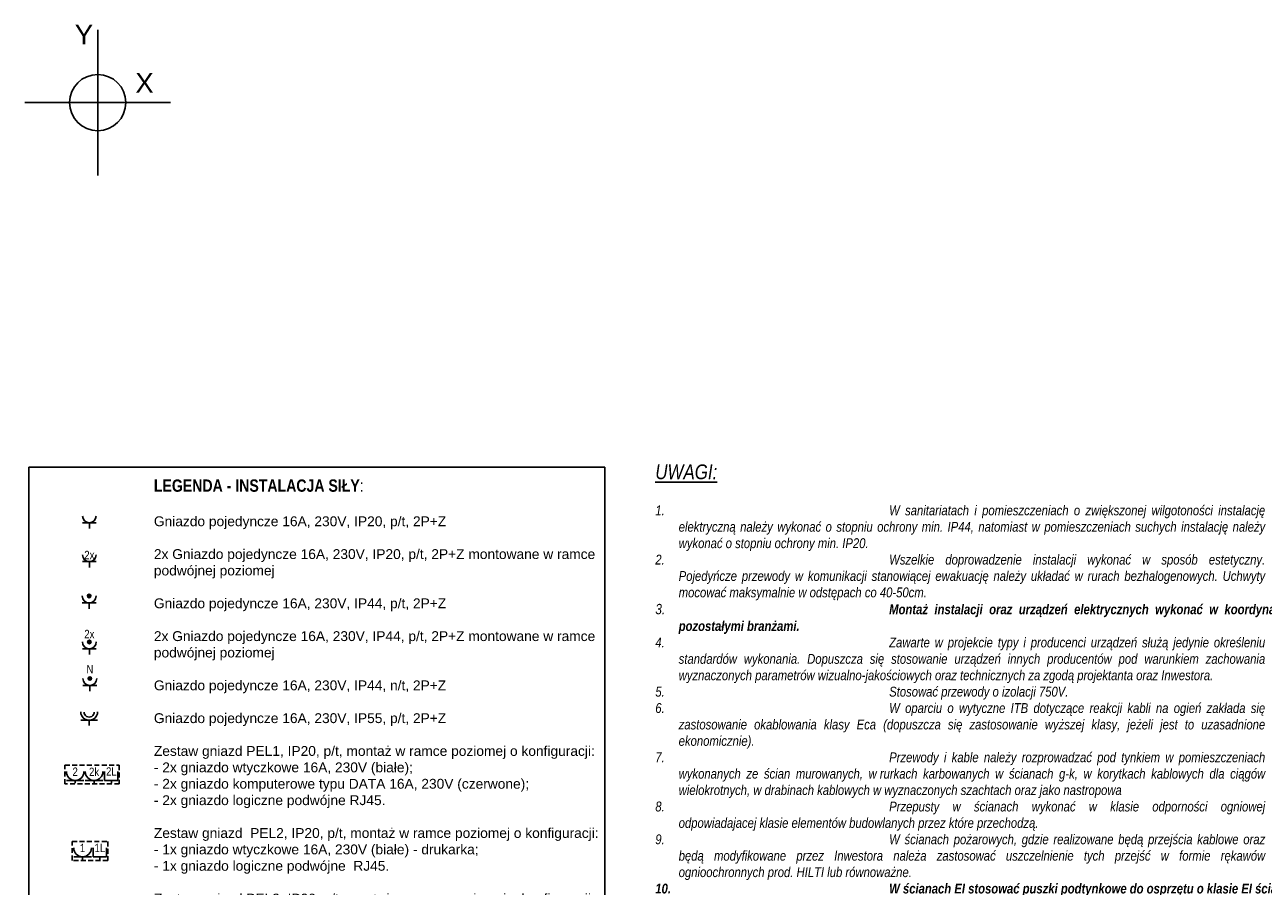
# Model space of a CAD drawing. Header units: millimetres. Extents: x 667417 to 821619, y 904330 to 1017710.
# Tile 13 of 13: x 796454 to 821619, y 932251 to 949757. Entities that reach past the tile are written whole.
import ezdxf
from ezdxf.enums import TextEntityAlignment as Align

# ---------------------------------------------------------------- set-up
doc = ezdxf.new("R2010")
doc.units = ezdxf.units.MM
doc.linetypes.add('DASHED', pattern=[0.75, 0.5, -0.25])
doc.linetypes.add('GAS_LINE', pattern=[19.05, 12.7, 0, -6.35])
for name, color, linetype in [('_IE_Gniazda_230V_IP20', 5, 'Continuous'), ('_IE_Gniazda_230V_IP44', 5, 'Continuous'), ('_IE_Gniazda_230V_IP55', 5, 'Continuous'), ('_IE_Gniazdo podwójne_230V_IP20', 5, 'Continuous'), ('_IE_Gniazdo podwójne_230V_IP44', 5, 'Continuous'), ('_IE_Legenda opisy', 7, 'Continuous'), ('_IE_Legenda ramka', 7, 'Continuous'), ('_IE_Uwagi_', 7, 'Continuous'), ('_IE_Zestaw_PEL', 5, 'Continuous'), ('_Xref_podkład', 7, 'Continuous')]:
    doc.layers.add(name, color=color, linetype=linetype)
doc.layers.add('_IE_Punkt początkowy', color=6, linetype='Continuous', plot=False)
doc.styles.add('Adam50', font='arial.ttf', dxfattribs={"height": 9})
doc.styles.add('ARIAL', font='arial-narrow_[pl.allfont.net].ttf', dxfattribs={"width": 0.8})
doc.styles.get("Standard").update_dxf_attribs({"font": 'ARIAL.TTF'})

# ---------------------------------------------------------------- blocks, each defined once
blk = doc.blocks.new('*U528')
at = {"layer": '_IE_Gniazda_230V_IP55', "color": 170}
for p, q in [((17.2, -16.6), (-17.2, -16.6)), ((0, -16.6), (0, -27.1))]:
    blk.add_line(p, q, dxfattribs=at)
for centre, radius in [((0, 0.6), 17.2), ((0, 0), 10.3)]:
    blk.add_arc(centre, radius, 180.0343, 0.0343, dxfattribs=at)
blk = doc.blocks.new('Punkt początkowy')
at = {"layer": '_IE_Punkt początkowy', "color": 6}
for points in [[(0, 1482), (0, -1482)], [(1482, 0), (-1482, 0)]]:
    blk.add_lwpolyline(points, dxfattribs=at)
blk.add_circle((0, 0), 572, dxfattribs=at)
blk.add_attdef('OŚ_2', text='', height=400, dxfattribs=at).set_placement((-93, 1182), align=Align.RIGHT)
blk.add_attdef('OŚ_1', (765, 199), '', height=400, dxfattribs=at)
blk = doc.blocks.new('*U1220')
at = {"layer": '_IE_Legenda ramka', "color": 7}
blk.add_lwpolyline([(1170.2, 0), (0, 0), (0, -2217.3), (1170.2, -2217.3)], close=True, dxfattribs=at)
blk = doc.blocks.new('*U581')
at = {"layer": '_IE_Gniazda_230V_IP20', "color": 5}
for p, q in [((13.6, -13.6), (-13.6, -13.6)), ((0, -13.6), (0, -25.3))]:
    blk.add_line(p, q, dxfattribs=at)
blk.add_arc((0, 0), 13.6, 180, 0, dxfattribs=at)
blk = doc.blocks.new('Gniazdo podwójne IP20')
at = {"layer": '_IE_Gniazdo podwójne_230V_IP20', "color": 5}
for p, q in [((13.6, -13.6), (-13.6, -13.6)), ((0, -13.6), (0, -25.3))]:
    blk.add_line(p, q, dxfattribs=at)
blk.add_arc((0, 0), 13.6, 180, 0, dxfattribs=at)
at = {"layer": '_IE_Gniazdo podwójne_230V_IP20', "style": 'ARIAL', "flags": 12}
blk.add_attdef('FUN', text='', height=17, dxfattribs=at).set_placement((0, 0), align=Align.MIDDLE)
blk = doc.blocks.new('Gniazdo podwójne IP44')
at = {"layer": '_IE_Gniazdo podwójne_230V_IP44'}
h = blk.add_hatch(color=256, dxfattribs=at)
edge = h.paths.add_edge_path()
edge.add_arc((0, -0.9), 4.34, 90, 450)
for p, q in [((14.1, -15), (-14.1, -15)), ((0, -15), (0, -26.7))]:
    blk.add_line(p, q, dxfattribs=at)
blk.add_circle((0, -0.9), 3.62, dxfattribs=at)
blk.add_arc((0, -0.9), 14.1, 180, 0, dxfattribs=at)
at = {"layer": '_IE_Gniazdo podwójne_230V_IP44', "style": 'ARIAL', "flags": 12}
blk.add_attdef('FUN', text='', height=17, dxfattribs=at).set_placement((0, 18.3), align=Align.MIDDLE)
blk = doc.blocks.new('*U2031')
at = {"layer": '_IE_Gniazda_230V_IP44'}
h = blk.add_hatch(color=256, dxfattribs=at)
edge = h.paths.add_edge_path()
edge.add_arc((0, -0.9), 4.34, 90, 450)
for p, q in [((14.1, -15), (-14.1, -15)), ((0, -15), (0, -26.7))]:
    blk.add_line(p, q, dxfattribs=at)
blk.add_circle((0, -0.9), 3.62, dxfattribs=at)
blk.add_arc((0, -0.9), 14.1, 180, 0, dxfattribs=at)
blk = doc.blocks.new('Gniazdo IP44_natynkowe')
at = {"layer": '_IE_Gniazdo podwójne_230V_IP44'}
h = blk.add_hatch(color=256, dxfattribs=at)
edge = h.paths.add_edge_path()
edge.add_arc((0, -0.9), 4.34, 90, 450)
for p, q in [((14.1, -15), (-14.1, -15)), ((0, -15), (0, -26.7))]:
    blk.add_line(p, q, dxfattribs=at)
blk.add_circle((0, -0.9), 3.62, dxfattribs=at)
blk.add_arc((0, -0.9), 14.1, 180, 0, dxfattribs=at)
at = {"layer": '_IE_Gniazdo podwójne_230V_IP44', "style": 'ARIAL', "flags": 12}
blk.add_attdef('FUN', text='', height=17, dxfattribs=at).set_placement((0, 18.3), align=Align.MIDDLE)
blk = doc.blocks.new('Zestaw gniazd PEL nr 1')
at = {"layer": '_IE_Zestaw_PEL', "color": 230, "linetype": 'DASHED', "ltscale": 20}
for p, q in [((-55.3, 38.1), (55.3, 38.1)), ((-55.3, 0), (-55.3, 38.1)), ((55.3, 38.1), (55.3, 0)), ((55.3, 0), (-55.3, 0))]:
    blk.add_line(p, q, dxfattribs=at)
at = {"layer": '_IE_Zestaw_PEL'}
for p, q in [((25.4, 7.1), (25.4, 25.4)), ((52.6, 7.1), (52.6, 25.4)), ((-16.4, 7.1), (-52.2, 7.1)), ((-34.3, 7.1), (-34.3, 1.5)), ((22, 7.1), (-13.8, 7.1)), ((4.1, 7.1), (4.1, 1.5)), ((52.6, 7.1), (25.4, 7.1)), ((39.2, 7.1), (39.2, 1.5))]:
    blk.add_line(p, q, dxfattribs=at)
for centre in [(-34.3, 25), (4.1, 25)]:
    blk.add_arc(centre, 17.9, 180, 0, dxfattribs=at)
at = {"layer": '_IE_Zestaw_PEL', "color": 240, "style": 'ARIAL', "flags": 12}
for tag, p in [('G_S', (-34.3, 25)), ('G_K', (4.1, 25)), ('LAN', (39.2, 25.4))]:
    blk.add_attdef(tag, text='', height=17, dxfattribs=at).set_placement(p, align=Align.MIDDLE)
blk = doc.blocks.new('*U2049')
at = {"layer": '_IE_Zestaw_PEL', "color": 230, "linetype": 'DASHED', "ltscale": 20}
for p, q in [((-36.2, 0), (-36.2, 38.3)), ((-36.2, 38.3), (36.2, 38.3)), ((36.2, 38.3), (36.2, 0)), ((36.2, 0), (-36.2, 0))]:
    blk.add_line(p, q, dxfattribs=at)
at = {"layer": '_IE_Zestaw_PEL'}
for p, q in [((6.3, 7.2), (6.3, 25.5)), ((33.6, 7.2), (33.6, 25.5)), ((2.8, 7.2), (-33.2, 7.2)), ((-15.2, 7.2), (-15.2, 1.5)), ((33.6, 7.2), (6.3, 7.2)), ((20.1, 7.2), (20.1, 1.5))]:
    blk.add_line(p, q, dxfattribs=at)
blk.add_arc((-15.2, 25.2), 18, 180, 0, dxfattribs=at)
at = {"layer": '_IE_Zestaw_PEL', "color": 240, "style": 'ARIAL', "flags": 12}
for tag, p in [('G7', (-15.2, 25.2)), ('L7', (19.9, 25.2))]:
    blk.add_attdef(tag, text='', height=17, dxfattribs=at).set_placement(p, align=Align.MIDDLE)

msp = doc.modelspace()

# ---------------------------------------------------------------- block references
ref = msp.add_blockref('Gniazdo IP44_natynkowe', (797776, 936480), dxfattribs=dict(xscale=10, yscale=10, zscale=10))
ref.add_attrib('FUN', 'N', dxfattribs={"layer": '_IE_Gniazdo podwójne_230V_IP44', "color": 6, "height": 170, "style": 'ARIAL', "flags": 12}).set_placement((797776, 936663), align=Align.MIDDLE)
at = {"xscale": 10, "yscale": 10, "zscale": 10}
msp.add_blockref('Zestaw gniazd PEL nr 1', (797821, 934329), dxfattribs=at).add_auto_attribs({'G_S': '2', 'G_K': '2k', 'LAN': '2L'})
at = {"layer": '_IE_Gniazda_230V_IP20', "xscale": 10, "yscale": 10, "zscale": 10}
msp.add_blockref('*U581', (797766, 939773), dxfattribs=at)
at = {"layer": '_IE_Gniazda_230V_IP44', "xscale": 10, "yscale": 10, "zscale": 10}
msp.add_blockref('*U2031', (797763, 938158), dxfattribs=at)
at = {"layer": '_IE_Gniazda_230V_IP55', "linetype": 'GAS_LINE', "xscale": 10, "yscale": 10, "zscale": 10}
msp.add_blockref('*U528', (797762, 935791), dxfattribs=at)
at = {"layer": '_IE_Gniazdo podwójne_230V_IP20', "xscale": 10, "yscale": 10, "zscale": 10}
msp.add_blockref('Gniazdo podwójne IP20', (797766, 938983), dxfattribs=at).add_auto_attribs({'FUN': '2x'})
at = {"layer": '_IE_Gniazdo podwójne_230V_IP44'}
ref = msp.add_blockref('Gniazdo podwójne IP44', (797766, 937224), dxfattribs=dict(at, xscale=10, yscale=10, zscale=10))
ref.add_attrib('FUN', '2x', dxfattribs={"height": 170, "style": 'ARIAL', "flags": 12}).set_placement((797766, 937376), align=Align.MIDDLE)
at = {"layer": '_IE_Legenda ramka', "xscale": 10, "yscale": 10, "zscale": 10}
msp.add_blockref('*U1220', (796537, 940765), dxfattribs=at)
at = {"layer": '_IE_Zestaw_PEL', "xscale": 10, "yscale": 10, "zscale": 10}
msp.add_blockref('*U2049', (797780, 932776), dxfattribs=at).add_auto_attribs({'L7': '1L', 'G7': '1'})
at = {"layer": '_Xref_podkład'}
msp.add_blockref('Punkt początkowy', (797935, 948175), dxfattribs=at).add_auto_attribs({'OŚ_1': 'X', 'OŚ_2': 'Y'})

# ---------------------------------------------------------------- texts
at = {"layer": '_IE_Legenda opisy', "insert": (799077, 940517), "char_height": 200, "width": 9000, "attachment_point": 1}
msp.add_mtext('\\A1;{\\fArial Narrow|b1|i0|c238|p34;\\H1.25x;\\C7;LEGENDA - INSTALACJA SIŁY\\fArial Narrow|b0|i0|c238|p34;:\\P\\fArial|b0|i0|c238|p34;\\H0.8x;\\P}Gniazdo pojedyncze 16A, 230V, IP20, p/t, 2P+Z\\P\\P2x Gniazdo pojedyncze 16A, 230V, IP20, p/t, 2P+Z montowane w ramce podwójnej poziomej\\P\\PGniazdo pojedyncze 16A, 230V, IP44, p/t, 2P+Z\\P\\P2x Gniazdo pojedyncze 16A, 230V, IP44, p/t, 2P+Z montowane w ramce podwójnej poziomej\\P\\P\\pxsm1;Gniazdo pojedyncze 16A, 230V, IP44, n/t, 2P+Z\\P\\PGniazdo pojedyncze 16A, 230V, IP55, p/t, 2P+Z\\P\\P\\pt0;Zestaw gniazd PEL1, IP20, p/t, montaż w ramce poziomej o konfiguracji:\\P- 2x gniazdo wtyczkowe 16A, 230V (białe);\\P- 2x gniazdo komputerowe typu DATA 16A, 230V (czerwone);\\P- 2x gniazdo logiczne podwójne RJ45.\\P\\PZestaw gniazd  PEL2, IP20, p/t, montaż w ramce poziomej o konfiguracji:\\P- 1x gniazdo wtyczkowe 16A, 230V (białe) - drukarka;\\P- 1x gniazdo logiczne podwójne  RJ45.\\P\\PZestaw gniazd PEL3, IP20, p/t, montaż w ramce poziomej o konfiguracji:\\P- 5x gniazdo wtyczkowe 16A, 230V (białe);\\P- 2x gniazdo komputerowe typu DATA 16A, 230V (czerwone);\\P- 2x gniazdo logiczne podwójne  RJ45.\\P\\PZestaw gniazd PEL4, IP20, p/t, montaż w ramce poziomej o konfiguracji:\\P- 2x gniazdo wtyczkowe 16A, 230V (białe);\\P- 1x gniazdo RTV / RTV/SAT\\P- 1x gniazdo logiczne podwójne  RJ45.\\P\\P\\ptz;Zestaw gniazd serwisowych ZG-1 wyposażony w zabezpieczenia nadprądowe i wyłącznik RCD, min. IP44 o konfiguracji:\\P- 1x gniazdo siłowe 16A, 400V,\\P\\pt0;- 2x gniazdo wtyczkowe 16A, 230V.\\P\\P\\psm0.9;Przycisk przeciwpożarowego wyłącznika prądu budynku \\P\\P\\psm1,tz;Rozdzielnica niskiego napięcia nN-0,4kV\\P\\P\\psm0.633333,t0;{\\C0;\\P\\psm1,tz;\\C7;Adresacja obwodów siłowych, gdzie:\\PX= adres obwodu,\\PY= nazwa rozdzielnicy obiektowej\\P\\PStrefa oddziaływania rozdzielnic elektrycznych\\P\\P\\psm0.9,t0;}Punkt zasilania urządzenia elektrycznego wyprowadzony z \\Prozdzielnic obiektowych : \\P\\psm1;{\\C0;Oznaczenia symboli (1f=230V, 3f=400V, x=numer urządzenia, x=moc urządzenia)\\P}\\PTrasa kablowa instalacji elektrycznych w postaci korytka kablowego\\P\\PTrasa kablowa instalacji teletechnicznych w postaci korytka kablowego\\P\\PZestaw 2 gniazd logicznych RJ45 na potrzeby przyłaczenia punktu dostępowego sieci bezprzewodowej WiFi\\P\\PProjektowana szafka teletechniczna wisząca RACK', dxfattribs=at)
at = {"layer": '_IE_Uwagi_', "insert": (809266, 940822), "char_height": 237.6, "width": 12356.18, "attachment_point": 1, "style": 'Adam50'}
msp.add_mtext('\\pxqj,t1250;{\\L\\fArial Narrow|b0|i1|c238|p34;\\H1.262626x;UWAGI:\\P\\ptz;\\l\\H0.666667x;\\P\\pi-2,l2,t20,2115.6,2730.4;\\H0.999998x;1.^I\\H1.000002x;W sanitariatach i pomieszczeniach o zwiększonej wilgotoności instalację elektryczną należy wykonać o stopniu ochrony min. IP44, natomiast w pomieszczeniach suchych instalację należy wykonać o stopniu ochrony min. IP20.\\P2.^IWszelkie doprowadzenie instalacji wykonać w sposób estetyczny. Pojedyńcze przewody w komunikacji stanowiącej ewakuację należy układać w rurach bezhalogenowych. Uchwyty mocować maksymalnie w odstępach co 40-50cm.\\P\\H1.050001x;3.^I\\fArial Narrow|b1|i1|c238|p34;\\H0.95238x;Montaż instalacji oraz urządzeń elektrycznych wykonać w koordynacji z pozostałymi branżami.\\P\\fArial Narrow|b0|i1|c238|p34;4.^IZawarte w projekcie typy i producenci urządzeń służą jedynie określeniu standardów wykonania. Dopuszcza się stosowanie urządzeń innych producentów pod warunkiem zachowania wyznaczonych parametrów wizualno-jakościowych oraz technicznych za zgodą projektanta oraz Inwestora.\\P5.^IStosować przewody o izolacji 750V.\\P\\A1;6.^IW oparciu o wytyczne ITB dotyczące reakcji kabli na ogień zakłada się zastosowanie okablowania klasy Eca (dopuszcza się zastosowanie wyższej klasy, jeżeli jest to uzasadnione ekonomicznie).\\P7.^IPrzewody i kable należy rozprowadzać pod tynkiem w pomieszczeniach wykonanych ze ścian murowanych, w\xa0rurkach karbowanych w ścianach g-k, w korytkach kablowych dla ciągów wielokrotnych, w drabinach kablowych w wyznaczonych szachtach oraz jako nastropowa\\P8.^IPrzepusty w ścianach wykonać w klasie odporności ogniowej odpowiadajacej klasie elementów budowlanych przez które przechodzą.\\P9.^IW ścianach pożarowych, gdzie realizowane będą przejścia kablowe oraz będą modyfikowane przez Inwestora należa zastosować uszczelnienie tych przejść w formie rękawów ognioochronnych prod. HILTI lub równoważne.\\P\\fArial Narrow|b1|i1|c238|p34;10.^IW ścianach EI stosować puszki podtynkowe do osprzętu o klasie EI ściany\\P\\fArial Narrow|b0|i1|c238|p34;11.^ITrasy kablowe należy rozprowadzić na zawiesiach składających się z elementów systemowych zgodnie z katalogiem producenta. \\P12.^IW przypadku zmian parametrów urządzeń może zajść konieczność korekty przekroju przewodów i kabli zasilających raz z zabezpieczeniami.\\P13.^IZawarte w projekcie typy i producenci urządzeń służą jedynie określeniu standardów wykonania. Dopuszcza się stosowanie osprzętu, aparatów i urządzeń innych niż zawarte w projekcie o parametrach technicznych równoważnych, za zgodą projektanta oraz Inwestora.\\P14.^IMontaż kabli grzejnych na rurach wykonać w koordynacji z branżą sanitarną.\\P15.^IWszystkie prace należy wykonać zgodnie z obowiązującymi normami.\\P16.^ISzczegółowa wysokość montażu urządzeń m.in system zalustrowy w toletach zgodnie z opracowaniem architektury wnętrz.\\P\\H0.999986x;17.^IProjektowane gniazda zlokalizowane na ścianach żelbetowych należy wykonać jako osprzęt natynkowy.\\P\\H1.000014x;18.^ICzęść opisowa projektu stanowi integralny element dokumentacji.\\P19.^IProjekt należy rozpatrywać łącznie z projektami innych branż.}', dxfattribs=at)

doc.saveas('drawing.dxf')
